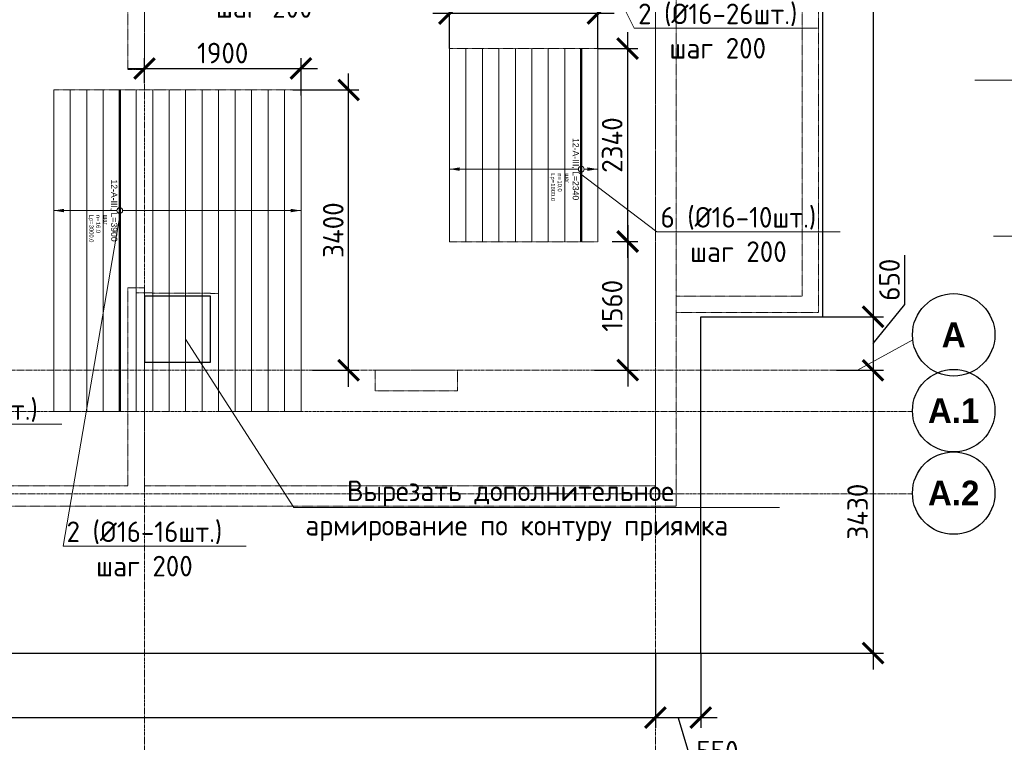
# Model space of a CAD drawing. Header units: millimetres. Extents: x -56135 to 1694203, y -446411 to -23139.
# Tile 196 of 256: x 901238 to 913183, y -131212 to -122447. Entities that reach past the tile are written whole.
import ezdxf
from ezdxf import colors
from ezdxf.entities.mleader import LeaderData, LeaderLine
from ezdxf.enums import TextEntityAlignment as Align
from ezdxf.math import Vec2, Vec3

# ---------------------------------------------------------------- set-up
doc = ezdxf.new("R2010")
doc.units = ezdxf.units.MM
doc.set_wipeout_variables(frame=1)
for name, pattern in [('01 Штриховая _4 мм_', [6, 3.5, -2.5]), ('______5', [1100, 800, -100, 100, -100]), ('GOST2.303 4', [7, 5, -2, 0]), ('осевая', [50.8, 31.75, -6.35, 6.35, -6.35])]:
    doc.linetypes.add(name, pattern=pattern)
for name, color, linetype, lineweight in [('0 Фундамент', 5, 'Continuous', 30), ('АрмСтер', 2, 'Continuous', 50), ('ВК_задание стр текст', 1, 'Continuous', 5), ('контур распр. стерхней', 2, 'GOST2.303 4', 20), ('Оси', 40, '______5', 18), ('подоснова', 151, 'Continuous', 5), ('РАЗМЕРЫ', 1, 'Continuous', 9), ('СТЕНЫ', 3, 'Continuous', 30)]:
    doc.layers.add(name, color=color, linetype=linetype, lineweight=lineweight)
doc.layers.add('АрмСтер_атрибуты', color=2, linetype='Continuous', lineweight=0, plot=False)
doc.layers.add('АрмСтер_невид', color=8, linetype='Continuous', lineweight=0, plot=False)
doc.styles.add('Century Gothic', font='GOTHIC.TTF')
doc.styles.add('GOST-2.304_Type-B', font='GOST_Common.ttf')
doc.styles.get("Standard").update_dxf_attribs({"font": 'arial.ttf'})
doc.styles.add('Аннотативный', font='arial.ttf')
doc.dimstyles.new('СПДС', dxfattribs={"dimscale": 100, "dimtxt": 2.5, "dimasz": 2.5, "dimexe": 1.25, "dimexo": 0, "dimtad": 1, "dimdec": 0, "dimtxsty": 'GOST-2.304_Type-B', "dimblk": 'ARCHTICK', "dimcen": 2.5, "dimdle": 2, "dimadec": 0, "dimazin": 2, "dimtfac": 0.75, "dimtdec": 0, "dimtmove": 1, "dimatfit": 3, "dimfxl": 1, "dimtolj": 1, "dimarcsym": 1})

# ---------------------------------------------------------------- blocks, each defined once
blk = doc.blocks.new('NSY101')
at = {"color": 0, "linetype": 'ByBlock', "lineweight": -2}
blk.add_circle((0, 0), 50, dxfattribs=at)
blk = doc.blocks.new('оси 2.2-2.3')
at = {"layer": 'Оси', "color": 16, "linetype": 'осевая', "lineweight": 0, "transparency": 33554687}
for p, q in [((515054.9, -104267.9), (515054.9, -134893.5)), ((521254.5, -104267.9), (521254.9, -134893.5)), ((468653.8, -126895.4), (523707.4, -126895.4)), ((468076.3, -127395.4), (524372.9, -127395.4)), ((468076.3, -128395.4), (524372.9, -128395.4))]:
    blk.add_line(p, q, dxfattribs=at)
at = {"layer": 'Оси', "color": 16, "linetype": '______5', "lineweight": 0, "transparency": 33554687}
blk.add_line((524376.4, -126525.7), (523707.4, -126895.4), dxfattribs=at)
at = {"layer": 'Оси', "color": 16, "linetype": 'Continuous', "lineweight": 25, "transparency": 33554687, "xscale": 9.999999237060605, "yscale": 9.999999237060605, "zscale": 9.999999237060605}
for p in [(524872.8, -126465.2), (524872.8, -127385.2), (524872.8, -128385.2)]:
    blk.add_blockref('NSY101', p, dxfattribs=at)
at = {"layer": 'Оси', "color": 16, "linetype": 'Continuous', "lineweight": 25, "transparency": 33554687, "char_height": 300, "attachment_point": 5, "style": 'Century Gothic'}
for s, insert, width in [('\\A1;{\\fCentury Gothic|i0|b1;\\H300.000000;\\W1.000000;\\C16;А}\\P', (524872.8, -126465.2), 460), ('\\A1;{\\fCentury Gothic|i0|b1;\\H300.000000;\\W1.000000;\\C16;А.1}\\P', (524872.8, -127385.2), 810), ('\\A1;{\\fCentury Gothic|i0|b1;\\H300.000000;\\W1.000000;\\C16;А.2}\\P', (524872.8, -128385.2), 810)]:
    blk.add_mtext(s, dxfattribs=dict(at, insert=insert, width=width))
blk = doc.blocks.new('_ArchTick')
at = {"color": 0, "linetype": 'ByBlock', "const_width": 0.15}
blk.add_lwpolyline([(-0.5, -0.5), (0.5, 0.5)], dxfattribs=at)
blk = doc.blocks.new('*D171')
at = {"layer": 'DEFPOINTS', "color": 0, "transparency": 16777216}
for p in [(911394, -117499), (910981, -126049), (911591, -126049)]:
    blk.add_point(p, dxfattribs=at)
at = {"layer": 'РАЗМЕРЫ', "color": 0, "lineweight": -2, "transparency": 16777216}
for p, q in [((911591, -117299), (911591, -126249)), ((911394, -117499), (911716, -117499)), ((910981, -126049), (911716, -126049))]:
    blk.add_line(p, q, dxfattribs=at)
at = {"layer": 'РАЗМЕРЫ', "color": 0, "lineweight": -2, "transparency": 16777216, "xscale": 250, "yscale": 250, "zscale": 250}
for p, rotation in [((911591, -117499), 90), ((911591, -126049), 270)]:
    blk.add_blockref('_ArchTick', p, dxfattribs=dict(at, rotation=rotation))
at = {"layer": 'РАЗМЕРЫ', "color": 0, "transparency": 16777216, "insert": (911403, -121774), "char_height": 250, "attachment_point": 5, "rotation": 90, "style": 'GOST-2.304_Type-B'}
blk.add_mtext('\\A1;8550', dxfattribs=at)
blk = doc.blocks.new('*D172')
at = {"layer": 'DEFPOINTS', "color": 0, "transparency": 16777216}
for p in [(911348, -126049), (911147, -126699), (911591, -126699)]:
    blk.add_point(p, dxfattribs=at)
at = {"layer": 'РАЗМЕРЫ', "color": 0, "lineweight": -2, "transparency": 16777216}
for p, q in [((911978, -125901), (911978, -125301)), ((911591, -125849), (911591, -126899)), ((911591, -126374), (911978, -125901)), ((911348, -126049), (911716, -126049)), ((911147, -126699), (911716, -126699))]:
    blk.add_line(p, q, dxfattribs=at)
at = {"layer": 'РАЗМЕРЫ', "color": 0, "lineweight": -2, "transparency": 16777216, "xscale": 250, "yscale": 250, "zscale": 250}
for p, rotation in [((911591, -126049), 90), ((911591, -126699), 270)]:
    blk.add_blockref('_ArchTick', p, dxfattribs=dict(at, rotation=rotation))
at = {"layer": 'РАЗМЕРЫ', "color": 0, "transparency": 16777216, "insert": (911790, -125601), "char_height": 250, "attachment_point": 5, "rotation": 90, "style": 'GOST-2.304_Type-B'}
blk.add_mtext('\\A1;650', dxfattribs=at)
blk = doc.blocks.new('*D173')
at = {"layer": 'DEFPOINTS', "color": 0, "transparency": 16777216}
for p in [(911147, -126699), (909501, -130129), (911591, -130129)]:
    blk.add_point(p, dxfattribs=at)
at = {"layer": 'РАЗМЕРЫ', "color": 0, "lineweight": -2, "transparency": 16777216}
for p, q in [((911591, -126499), (911591, -130329)), ((911147, -126699), (911716, -126699)), ((909501, -130129), (911716, -130129))]:
    blk.add_line(p, q, dxfattribs=at)
at = {"layer": 'РАЗМЕРЫ', "color": 0, "lineweight": -2, "transparency": 16777216, "xscale": 250, "yscale": 250, "zscale": 250}
for p, rotation in [((911591, -126699), 90), ((911591, -130129), 270)]:
    blk.add_blockref('_ArchTick', p, dxfattribs=dict(at, rotation=rotation))
at = {"layer": 'РАЗМЕРЫ', "color": 0, "transparency": 16777216, "insert": (911403, -128414), "char_height": 250, "attachment_point": 5, "rotation": 90, "style": 'GOST-2.304_Type-B'}
blk.add_mtext('\\A1;3430', dxfattribs=at)
blk = doc.blocks.new('*D174')
at = {"layer": 'DEFPOINTS', "color": 0, "transparency": 16777216}
for p in [(908951, -130129), (909501, -130129), (908951, -130913)]:
    blk.add_point(p, dxfattribs=at)
at = {"layer": 'РАЗМЕРЫ', "color": 0, "lineweight": -2, "transparency": 16777216}
for p, q in [((908951, -130129), (908951, -131038)), ((909501, -130129), (909501, -131038)), ((909701, -130913), (908751, -130913)), ((909226, -130913), (909404, -131507)), ((909404, -131507), (910004, -131507))]:
    blk.add_line(p, q, dxfattribs=at)
at = {"layer": 'РАЗМЕРЫ', "color": 0, "lineweight": -2, "transparency": 16777216, "xscale": 250, "yscale": 250, "zscale": 250, "rotation": 180}
blk.add_blockref('_ArchTick', (908951, -130913), dxfattribs=at)
at = {"layer": 'РАЗМЕРЫ', "color": 0, "lineweight": -2, "transparency": 16777216, "xscale": 250, "yscale": 250, "zscale": 250}
blk.add_blockref('_ArchTick', (909501, -130913), dxfattribs=at)
at = {"layer": 'РАЗМЕРЫ', "color": 0, "transparency": 16777216, "insert": (909704, -131319), "char_height": 250, "attachment_point": 5, "style": 'GOST-2.304_Type-B'}
blk.add_mtext('\\A1;550', dxfattribs=at)
blk = doc.blocks.new('*D175')
at = {"layer": 'DEFPOINTS', "color": 0, "transparency": 16777216}
for p in [(908951, -130129), (862151, -130711), (862151, -130913)]:
    blk.add_point(p, dxfattribs=at)
at = {"layer": 'РАЗМЕРЫ', "color": 0, "lineweight": -2, "transparency": 16777216}
for p, q in [((908951, -130129), (908951, -131038)), ((862151, -130711), (862151, -131038)), ((909151, -130913), (861951, -130913))]:
    blk.add_line(p, q, dxfattribs=at)
at = {"layer": 'РАЗМЕРЫ', "color": 0, "lineweight": -2, "transparency": 16777216, "xscale": 250, "yscale": 250, "zscale": 250, "rotation": 180}
blk.add_blockref('_ArchTick', (862151, -130913), dxfattribs=at)
at = {"layer": 'РАЗМЕРЫ', "color": 0, "lineweight": -2, "transparency": 16777216, "xscale": 250, "yscale": 250, "zscale": 250}
blk.add_blockref('_ArchTick', (908951, -130913), dxfattribs=at)
at = {"layer": 'РАЗМЕРЫ', "color": 0, "transparency": 16777216, "insert": (885551, -130725), "char_height": 250, "attachment_point": 5, "style": 'GOST-2.304_Type-B'}
blk.add_mtext('\\A1;46800', dxfattribs=at)
blk = doc.blocks.new('_None')
blk = doc.blocks.new('*U185')
at = {"layer": 'АрмСтер_невид', "ltscale": 100}
for p, q in [((-1463, 2200), (2437, 2200)), ((-1463, 2000), (2437, 2000)), ((-1463, 1800), (2437, 1800)), ((-1463, 1600), (2437, 1600)), ((-1463, 1400), (2437, 1400)), ((-1463, 1200), (2437, 1200)), ((-1463, 1000), (2437, 1000)), ((-1463, 800), (2437, 800)), ((-1463, 600), (2437, 600)), ((-1463, 400), (2437, 400)), ((-1463, 200), (2437, 200)), ((-1463, -200), (2437, -200)), ((-1463, -400), (2437, -400)), ((-1463, -600), (2437, -600)), ((-1463, -800), (2437, -800))]:
    blk.add_line(p, q, dxfattribs=at)
at = {"layer": 'РАЗМЕРЫ'}
for p, q in [((112, 2200), (-112, 2200)), ((112, -800), (-112, -800))]:
    blk.add_line(p, q, dxfattribs=at)
at = {"layer": 'РАЗМЕРЫ', "ltscale": 15}
blk.add_line((0, -800), (0, 2200), dxfattribs=at)
at = {"layer": 'РАЗМЕРЫ'}
for points in [[(0, 2200), (21, 2075), (-21, 2075)], [(0, -800), (21, -675), (-21, -675)]]:
    blk.add_solid(points, dxfattribs=at)
at = {"layer": 'АрмСтер_атрибуты', "color": 215, "ltscale": 15, "style": 'Аннотативный'}
for s, p in [('шаг', (51, -194)), ('Lр=', (50, -368)), ('n=', (51, -285))]:
    blk.add_text(s, height=50, dxfattribs=at).set_placement(p)
at = {"layer": 'АрмСтер_атрибуты', "style": 'Аннотативный', "flags": 8}
blk.add_attdef('ПОЗ', (110, 30), '', height=75, dxfattribs=at)
at = {"layer": 'АрмСтер_атрибуты', "color": 215, "style": 'Аннотативный'}
for tag, p, flags in [('КОЛ', (138, -285), 8), ('ШАГ', (191, -194), 10), ('ШИРИНА', (173, -368), 8)]:
    blk.add_attdef(tag, p, '', height=50, dxfattribs=dict(at, flags=flags))
at = {"layer": 'АрмСтер_атрибуты', "flags": 9}
for tag, p in [('МАССА', (-1034, -1010)), ('ОБОЗНАЧЕНИЕ', (-1034, -1124))]:
    blk.add_attdef(tag, p, '', height=75, dxfattribs=at)
at = {"linetype": 'Continuous', "lineweight": 0}
blk.add_wipeout([(35, 0), (28, 21), (11, 33), (-11, 33), (-28, 21), (-35, 0), (-28, -21), (-11, -33), (11, -33), (28, -21)], dxfattribs=at)
at = {"color": 0, "linetype": 'ByBlock', "lineweight": -2, "ltscale": 100}
blk.add_line((-1463, 0), (2437, 0), dxfattribs=at)
at = {"layer": 'АрмСтер_невид', "ltscale": 100}
blk.add_line((-1463, 0), (2437, 0), dxfattribs=at)
at = {"layer": 'РАЗМЕРЫ'}
blk.add_circle((0, 0), 35, dxfattribs=at)
at = {"layer": 'АрмСтер_атрибуты', "style": 'Аннотативный', "flags": 8}
blk.add_attdef('НАИМЕНОВАНИЕ', text='', height=75, dxfattribs=at).set_placement((0, -29), align=Align.TOP_CENTER)
blk = doc.blocks.new('*U70')
at = {"layer": 'АрмСтер_невид', "ltscale": 100}
for p, q in [((-1463, 200), (877, 200)), ((-1463, -200), (877, -200)), ((-1463, -400), (877, -400)), ((-1463, -600), (877, -600)), ((-1463, -800), (877, -800)), ((-1463, -1000), (877, -1000)), ((-1463, -1200), (877, -1200)), ((-1463, -1400), (877, -1400)), ((-1463, -1600), (877, -1600))]:
    blk.add_line(p, q, dxfattribs=at)
at = {"layer": 'РАЗМЕРЫ'}
for p, q in [((112, 200), (-112, 200)), ((112, -1600), (-112, -1600))]:
    blk.add_line(p, q, dxfattribs=at)
at = {"layer": 'РАЗМЕРЫ', "ltscale": 15}
blk.add_line((0, -1600), (0, 200), dxfattribs=at)
at = {"layer": 'РАЗМЕРЫ'}
for points in [[(0, 200), (21, 75), (-21, 75)], [(0, -1600), (21, -1475), (-21, -1475)]]:
    blk.add_solid(points, dxfattribs=at)
at = {"layer": 'АрмСтер_атрибуты', "color": 215, "ltscale": 15, "style": 'Аннотативный'}
for s, p in [('шаг', (51, -194)), ('Lр=', (50, -368)), ('n=', (51, -285))]:
    blk.add_text(s, height=50, dxfattribs=at).set_placement(p)
at = {"layer": 'АрмСтер_атрибуты', "style": 'Аннотативный', "flags": 8}
blk.add_attdef('ПОЗ', (110, 30), '', height=75, dxfattribs=at)
at = {"layer": 'АрмСтер_атрибуты', "color": 215, "style": 'Аннотативный'}
for tag, p, flags in [('КОЛ', (138, -285), 8), ('ШАГ', (191, -194), 10), ('ШИРИНА', (173, -368), 8)]:
    blk.add_attdef(tag, p, '', height=50, dxfattribs=dict(at, flags=flags))
at = {"layer": 'АрмСтер_атрибуты', "flags": 9}
for tag, p in [('МАССА', (-1034, -1010)), ('ОБОЗНАЧЕНИЕ', (-1034, -1124))]:
    blk.add_attdef(tag, p, '', height=75, dxfattribs=at)
at = {"linetype": 'Continuous', "lineweight": 0}
blk.add_wipeout([(35, 0), (28, 21), (11, 33), (-11, 33), (-28, 21), (-35, 0), (-28, -21), (-11, -33), (11, -33), (28, -21)], dxfattribs=at)
at = {"color": 0, "linetype": 'ByBlock', "lineweight": -2, "ltscale": 100}
blk.add_line((-1463, 0), (877, 0), dxfattribs=at)
at = {"layer": 'АрмСтер_невид', "ltscale": 100}
blk.add_line((-1463, 0), (877, 0), dxfattribs=at)
at = {"layer": 'РАЗМЕРЫ'}
blk.add_circle((0, 0), 35, dxfattribs=at)
at = {"layer": 'АрмСтер_атрибуты', "style": 'Аннотативный', "flags": 8}
blk.add_attdef('НАИМЕНОВАНИЕ', text='', height=75, dxfattribs=at).set_placement((0, -29), align=Align.TOP_CENTER)
blk = doc.blocks.new('*D194')
at = {"layer": 'DEFPOINTS', "color": 0, "transparency": 16777216}
for p in [(908251, -122797), (908614, -122797), (908424, -125137)]:
    blk.add_point(p, dxfattribs=at)
at = {"layer": 'РАЗМЕРЫ', "color": 0, "lineweight": -2, "transparency": 16777216}
for p, q in [((908614, -125337), (908614, -122597)), ((908251, -122797), (908739, -122797)), ((908424, -125137), (908739, -125137))]:
    blk.add_line(p, q, dxfattribs=at)
at = {"layer": 'РАЗМЕРЫ', "color": 0, "lineweight": -2, "transparency": 16777216, "xscale": 250, "yscale": 250, "zscale": 250}
for p, rotation in [((908614, -122797), 90), ((908614, -125137), 270)]:
    blk.add_blockref('_ArchTick', p, dxfattribs=dict(at, rotation=rotation))
at = {"layer": 'РАЗМЕРЫ', "color": 0, "transparency": 16777216, "insert": (908426, -123967), "char_height": 250, "attachment_point": 5, "rotation": 90, "style": 'GOST-2.304_Type-B'}
blk.add_mtext('\\A1;2340', dxfattribs=at)
blk = doc.blocks.new('*D195')
at = {"layer": 'DEFPOINTS', "color": 0, "transparency": 16777216}
for p in [(906451, -122371), (906451, -122797), (908251, -122797)]:
    blk.add_point(p, dxfattribs=at)
at = {"layer": 'РАЗМЕРЫ', "color": 0, "lineweight": -2, "transparency": 16777216}
for p, q in [((906451, -122797), (906451, -122246)), ((908251, -122797), (908251, -122246)), ((908451, -122371), (906251, -122371))]:
    blk.add_line(p, q, dxfattribs=at)
at = {"layer": 'РАЗМЕРЫ', "color": 0, "lineweight": -2, "transparency": 16777216, "xscale": 250, "yscale": 250, "zscale": 250, "rotation": 180}
blk.add_blockref('_ArchTick', (906451, -122371), dxfattribs=at)
at = {"layer": 'РАЗМЕРЫ', "color": 0, "lineweight": -2, "transparency": 16777216, "xscale": 250, "yscale": 250, "zscale": 250}
blk.add_blockref('_ArchTick', (908251, -122371), dxfattribs=at)
at = {"layer": 'РАЗМЕРЫ', "color": 0, "transparency": 16777216, "insert": (907351, -122183), "char_height": 250, "attachment_point": 5, "style": 'GOST-2.304_Type-B'}
blk.add_mtext('\\A1;1800', dxfattribs=at)
blk = doc.blocks.new('*D206')
at = {"layer": 'DEFPOINTS', "color": 0, "transparency": 16777216}
for p in [(904553, -123299), (905229, -123299), (904791, -126699)]:
    blk.add_point(p, dxfattribs=at)
at = {"layer": 'РАЗМЕРЫ', "color": 0, "lineweight": -2, "transparency": 16777216}
for p, q in [((905229, -126899), (905229, -123099)), ((904553, -123299), (905354, -123299)), ((904791, -126699), (905354, -126699))]:
    blk.add_line(p, q, dxfattribs=at)
at = {"layer": 'РАЗМЕРЫ', "color": 0, "lineweight": -2, "transparency": 16777216, "xscale": 250, "yscale": 250, "zscale": 250}
for p, rotation in [((905229, -123299), 90), ((905229, -126699), 270)]:
    blk.add_blockref('_ArchTick', p, dxfattribs=dict(at, rotation=rotation))
at = {"layer": 'РАЗМЕРЫ', "color": 0, "transparency": 16777216, "insert": (905042, -124999), "char_height": 250, "attachment_point": 5, "rotation": 90, "style": 'GOST-2.304_Type-B'}
blk.add_mtext('\\A1;3400', dxfattribs=at)
blk = doc.blocks.new('*D207')
at = {"layer": 'DEFPOINTS', "color": 0, "transparency": 16777216}
for p in [(904651, -123038), (902751, -123218), (904651, -123365)]:
    blk.add_point(p, dxfattribs=at)
at = {"layer": 'РАЗМЕРЫ', "color": 0, "lineweight": -2, "transparency": 16777216}
for p, q in [((902751, -123218), (902751, -122913)), ((904651, -123365), (904651, -122913)), ((902551, -123038), (904851, -123038))]:
    blk.add_line(p, q, dxfattribs=at)
at = {"layer": 'РАЗМЕРЫ', "color": 0, "lineweight": -2, "transparency": 16777216, "xscale": 250, "yscale": 250, "zscale": 250, "rotation": 180}
blk.add_blockref('_ArchTick', (902751, -123038), dxfattribs=at)
at = {"layer": 'РАЗМЕРЫ', "color": 0, "lineweight": -2, "transparency": 16777216, "xscale": 250, "yscale": 250, "zscale": 250}
blk.add_blockref('_ArchTick', (904651, -123038), dxfattribs=at)
at = {"layer": 'РАЗМЕРЫ', "color": 0, "transparency": 16777216, "insert": (903701, -122851), "char_height": 250, "attachment_point": 5, "style": 'GOST-2.304_Type-B'}
blk.add_mtext('\\A1;1900', dxfattribs=at)
blk = doc.blocks.new('*D209')
at = {"layer": 'DEFPOINTS', "color": 0, "transparency": 16777216}
for p in [(908424, -125137), (908213, -126697), (908614, -126697)]:
    blk.add_point(p, dxfattribs=at)
at = {"layer": 'РАЗМЕРЫ', "color": 0, "lineweight": -2, "transparency": 16777216}
for p, q in [((908614, -124937), (908614, -126897)), ((908424, -125137), (908739, -125137)), ((908213, -126697), (908739, -126697))]:
    blk.add_line(p, q, dxfattribs=at)
at = {"layer": 'РАЗМЕРЫ', "color": 0, "lineweight": -2, "transparency": 16777216, "xscale": 250, "yscale": 250, "zscale": 250}
for p, rotation in [((908614, -125137), 90), ((908614, -126697), 270)]:
    blk.add_blockref('_ArchTick', p, dxfattribs=dict(at, rotation=rotation))
at = {"layer": 'РАЗМЕРЫ', "color": 0, "transparency": 16777216, "insert": (908426, -125917), "char_height": 250, "attachment_point": 5, "rotation": 90, "style": 'GOST-2.304_Type-B'}
blk.add_mtext('\\A1;1560', dxfattribs=at)
blk = doc.blocks.new('вк')
at = {"layer": '0 Фундамент', "color": 5, "ltscale": 100}
for p, q in [((-521352, -942718), (-521352, -943318)), ((-521352, -943318), (-520752, -943318))]:
    blk.add_line(p, q, dxfattribs=at)
blk.add_lwpolyline([(-520552, -942518), (-521352, -942518), (-521352, -943318), (-520552, -943318)], close=True, dxfattribs=at)
blk = doc.blocks.new('стены  тп')
at = {"layer": 'СТЕНЫ', "color": 251, "linetype": '01 Штриховая _4 мм_', "lineweight": 0, "true_color": 0x636466}
for p, q in [((591292, -328026, 3100), (591292, -336126, 3100)), ((591492, -336326, 3100), (591492, -328026, 3100)), ((589512, -331226, 3100), (589512, -338426, 3100)), ((589762, -336626, 3100), (589762, -331226, 3100)), ((583312, -333376, 3100), (583312, -331876, 3100)), ((583112, -331996, 3100), (583112, -333376, 3100)), ((583112, -333376, 3100), (583192, -333376, 3100)), ((583192, -333376, 3100), (583312, -333376, 3100)), ((583312, -333376, 3100), (583312, -333376, 3100)), ((583192, -336026, 3100), (583112, -336026, 3100)), ((583112, -336026, 3100), (583112, -336146, 3100)), ((583312, -336026, 3100), (583192, -336026, 3100)), ((583312, -338426, 3100), (583312, -336026, 3100)), ((591292, -336126, 3100), (589762, -336126, 3100)), ((583112, -336146, 3100), (583112, -338426, 3100)), ((589762, -336326, 3100), (591492, -336326, 3100)), ((589762, -338676, 3100), (589762, -336626, 3100)), ((587112, -337026, 3100), (586112, -337026, 3100)), ((586112, -337026, 3100), (586112, -337276, 3100)), ((587112, -337276, 3100), (587112, -337026, 3100)), ((586112, -337276, 3100), (587112, -337276, 3100)), ((583112, -338426, 3100), (580312, -338426, 3100)), ((587602, -338426, 3100), (583312, -338426, 3100)), ((587852, -338426, 3100), (587602, -338426, 3100)), ((589512, -338426, 3100), (587852, -338426, 3100)), ((564162, -338676, 3100), (589512, -338676, 3100)), ((589512, -338676, 3100), (589762, -338676, 3100))]:
    blk.add_line(p, q, dxfattribs=at)

msp = doc.modelspace()

# ---------------------------------------------------------------- linework, layer by layer
at = {"layer": '0 Фундамент'}
msp.add_lwpolyline([(861851, -105949.2), (861851, -130129.2), (869201, -130129.2), (869201, -130129.2), (881701, -130129.2), (881701, -130129.2), (884051, -130129.2), (884051, -130129.2), (909501, -130129.2), (909501, -126049.2), (910981, -126049.2), (910981, -117449.2), (909501, -117449.2), (909501, -105949.2), (861851, -105949.2)], dxfattribs=at)
at = {"layer": 'контур распр. стерхней', "linetype": '01 Штриховая _4 мм_'}
for points in [[(906451.4, -125141.2), (906451.4, -122796.6), (908251.4, -122796.7), (908251.4, -125141.2)], [(901651.4, -127199.2), (901651.4, -123299.2), (904651.4, -123299.2), (904651.4, -127199.2), (903651.4, -127199.2), (903651.4, -125766.3), (902651.4, -125760.6), (902651.4, -127199.2)]]:
    msp.add_lwpolyline(points, close=True, dxfattribs=at)

# ---------------------------------------------------------------- block references
at = {"layer": 'РАЗМЕРЫ', "color": 1}
msp.add_blockref('оси 2.2-2.3', (387696.3, 196.2), dxfattribs=at)

# ---------------------------------------------------------------- dimensions: what is measured, and where the dimension line sits
for base, p1, p2, picture, middle in [((911590.7, -126049.2), (911394.3, -117499.2), (910981, -126049.2), '*D171', (911403.2, -121774.2)), ((911590.7, -130129.2), (911146.8, -126699.2), (909501, -130129.2), '*D173', (911403.2, -128414.2))]:
    dim = msp.add_linear_dim(base=base, p1=p1, p2=p2, angle=90, dimstyle='СПДС', dxfattribs=at)
    dim.commit()
    dim.dimension.update_dxf_attribs({"geometry": picture, "text_midpoint": middle})
dim = msp.add_linear_dim(base=(911590.7, -126699.2), p1=(911348.4, -126049.2), p2=(911146.8, -126699.2), angle=90, dimstyle='СПДС', dxfattribs=at)
dim.commit()
dim.dimension.update_dxf_attribs({"geometry": '*D172', "text_midpoint": (911977.5, -125838.8), "dimtype": 160})
for base, p1, p2, picture, middle in [((862151.3, -130913), (908951.2, -130129.2), (862151.3, -130711.2), '*D175', (885551.3, -130725.5)), ((908951.2, -130913), (909501, -130129.2), (908951.2, -130129.2), '*D174', (909466.7, -131319.2))]:
    dim = msp.add_linear_dim(base=base, p1=p1, p2=p2, dimstyle='СПДС', dxfattribs=at)
    dim.commit()
    dim.dimension.update_dxf_attribs({"geometry": picture, "text_midpoint": middle})

# ---------------------------------------------------------------- leaders
at = {"layer": 'подоснова', "color": 2, "ltscale": 0.3}
ml = msp.add_multileader_mtext('Standard', dxfattribs=at)
ml.set_content('2 (%%C16-26шт.)\\Pшаг 200', color=2, style='GOST-2.304_Type-B')
ml.set_leader_properties(color=256, linetype='ByLayer', lineweight=15)
ml.set_arrow_properties(name='NONE')
ml.build(insert=Vec2(0, 0))
ml.multileader.update_dxf_attribs({"text_left_attachment_type": 6, "text_right_attachment_type": 6, "dogleg_length": 0.1, "arrow_head_size": 18})
ctx = ml.context
ctx.base_point, ctx.char_height, ctx.arrow_head_size, ctx.landing_gap_size, ctx.plane_origin = Vec3(908694.1, -122550.8), 250, 18, 20, Vec3(898567.6, -116850.9)
ctx.left_attachment, ctx.right_attachment, ctx.text_align_type = 6, 6, 1
notes = []
notes.append((ctx, [(0, (1, 1, 0), (908694, -122550.8), (1, 0), 0.1, [(0, [(907024.5, -119201.4)], 0, [])])]))
ctx.mtext.insert, ctx.mtext.alignment, ctx.mtext.flow_direction = Vec3(909706.9, -122250.8), 2, 5
at = {"layer": 'подоснова', "color": 4, "ltscale": 0.3}
ml = msp.add_multileader_mtext('Standard', dxfattribs=at)
ml.set_content('{\\T0.9;Поддерживающий каркас \\PКП1 шаг 1000 \\Pв шахматном порядке}', color=4, style='GOST-2.304_Type-B')
ml.set_leader_properties(color=256, linetype='ByLayer', lineweight=15)
ml.set_arrow_properties(name='NONE')
ml.build(insert=Vec2(0, 0))
ml.multileader.update_dxf_attribs({"text_left_attachment_type": 6, "text_right_attachment_type": 6, "dogleg_length": 0.1, "arrow_head_size": 18})
ctx = ml.context
ctx.base_point, ctx.char_height, ctx.arrow_head_size, ctx.landing_gap_size, ctx.plane_origin = Vec3(913460.7, -123180.8), 250, 18, 20, Vec3(918727.4, -120551)
ctx.left_attachment, ctx.right_attachment, ctx.text_align_type = 6, 6, 1
notes.append((ctx, [(0, (1, 1, 0), (916963.7, -123180.8), (-1, 0), 0.1, [(1, [(918775.8, -122759.3)], 0, [])])]))
ctx.mtext.insert, ctx.mtext.width, ctx.mtext.alignment, ctx.mtext.flow_direction = Vec3(915212.1, -122855.8), 4075.871, 2, 5
ml = msp.add_multileader_mtext('Standard', dxfattribs=at)
ml.set_content('{\\C2;осн. сетка %%C20 А500С \\Pшаг 200}', color=4, style='GOST-2.304_Type-B')
ml.set_leader_properties(color=256, linetype='ByLayer', lineweight=15)
ml.set_arrow_properties(name='NONE')
ml.build(insert=Vec2(0, 0))
ml.multileader.update_dxf_attribs({"text_left_attachment_type": 6, "text_right_attachment_type": 6, "dogleg_length": 0.1, "arrow_head_size": 18})
ctx = ml.context
ctx.base_point, ctx.char_height, ctx.arrow_head_size, ctx.landing_gap_size, ctx.plane_origin = Vec3(913398.7, -125073.2), 250, 18, 20, Vec3(920761.5, -124039.3)
ctx.left_attachment, ctx.right_attachment, ctx.text_align_type = 6, 6, 1
notes.append((ctx, [(0, (1, 1, 0), (916645.7, -125073.2), (-1, 0), 0.1, [(1, [(918167.1, -123630.3), (918292.1, -123747.1)], 0, [])])]))
ctx.mtext.insert, ctx.mtext.width, ctx.mtext.alignment, ctx.mtext.flow_direction = Vec3(915022.1, -124773.2), 4075.871, 2, 5
at = {"layer": 'подоснова', "color": 2, "ltscale": 0.3}
ml = msp.add_multileader_mtext('Standard', dxfattribs=at)
ml.set_content('2 (%%C16-16шт.)\\Pшаг 200', color=2, style='GOST-2.304_Type-B')
ml.set_leader_properties(color=256, linetype='ByLayer', lineweight=15)
ml.set_arrow_properties(name='NONE')
ml.build(insert=Vec2(0, 0))
ml.multileader.update_dxf_attribs({"text_left_attachment_type": 6, "text_right_attachment_type": 6, "dogleg_length": 0.1, "arrow_head_size": 18})
ctx = ml.context
ctx.base_point, ctx.char_height, ctx.arrow_head_size, ctx.landing_gap_size, ctx.plane_origin = Vec3(899526.1, -127350.8), 250, 18, 20, Vec3(889399.6, -121650.9)
ctx.left_attachment, ctx.right_attachment, ctx.text_align_type = 6, 6, 1
notes.append((ctx, [(0, (1, 1, 0), (899526, -127350.8), (1, 0), 0.1, [(0, [(897856.5, -124001.4)], 0, [])])]))
ctx.mtext.insert, ctx.mtext.alignment, ctx.mtext.flow_direction = Vec3(900513.9, -127050.8), 2, 5
for ctx, leaders in notes:
    for number, flags, end, landing, length, lines in leaders:
        leader = LeaderData()
        leader.index, (leader.has_last_leader_line, leader.has_dogleg_vector, leader.attachment_direction) = number, flags
        leader.last_leader_point, leader.dogleg_vector, leader.dogleg_length = Vec3(end), Vec3(landing), length
        for number, points, colour, breaks in lines:
            line = LeaderLine()
            line.index, line.vertices, line.color, line.breaks = number, Vec3.list(points), colors.encode_raw_color(colour), breaks
            leader.lines.append(line)
        ctx.leaders.append(leader)

# ---------------------------------------------------------------- next in the draw order: block references
at = {"layer": 'АрмСтер', "ltscale": 15}
ref = msp.add_blockref('*U70', (908051.4, -124259.2), dxfattribs=dict(at, rotation=270))
ref.add_attrib('НАИМЕНОВАНИЕ', '12-A-III, L=2340', dxfattribs={"layer": 'АрмСтер_атрибуты', "height": 75, "rotation": 270, "style": 'Аннотативный', "flags": 8}).set_placement((908022, -124259.2), align=Align.TOP_CENTER)
ref.add_attrib('КОЛ', '10.0', (907766.2, -124397.2), dxfattribs={"layer": 'АрмСтер_атрибуты', "color": 215, "height": 50, "rotation": 270, "style": 'Аннотативный', "flags": 8})
ref.add_attrib('ШИРИНА', '1800.0', (907683.6, -124432), dxfattribs={"layer": 'АрмСтер_атрибуты', "color": 215, "height": 50, "rotation": 270, "style": 'Аннотативный', "flags": 8})
ref = msp.add_blockref('*U185', (902451.4, -124761.7), dxfattribs=dict(at, rotation=270))
ref.add_attrib('НАИМЕНОВАНИЕ', '12-A-III, L=3900', dxfattribs={"layer": 'АрмСтер_атрибуты', "height": 75, "rotation": 270, "style": 'Аннотативный', "flags": 8}).set_placement((902422, -124761.7), align=Align.TOP_CENTER)
ref.add_attrib('КОЛ', '16.0', (902166.2, -124899.7), dxfattribs={"layer": 'АрмСтер_атрибуты', "color": 215, "height": 50, "rotation": 270, "style": 'Аннотативный', "flags": 8})
ref.add_attrib('ШИРИНА', '3000.0', (902083.6, -124934.5), dxfattribs={"layer": 'АрмСтер_атрибуты', "color": 215, "height": 50, "rotation": 270, "style": 'Аннотативный', "flags": 8})

# ---------------------------------------------------------------- next in the draw order: block references
at = {"layer": 'ВК_задание стр текст', "color": 5}
msp.add_blockref('вк', (1424103, 816718.9), dxfattribs=at)
at = {"layer": 'РАЗМЕРЫ'}
msp.add_blockref('стены  тп', (319438.9, 210326.6, -3100), dxfattribs=at)

# ---------------------------------------------------------------- next in the draw order: dimensions: what is measured, and where the dimension line sits
dim = msp.add_linear_dim(base=(906451.4, -122370.6), p1=(908251.4, -122796.7), p2=(906451.4, -122796.6), dimstyle='СПДС', dxfattribs=at)
dim.commit()
dim.dimension.update_dxf_attribs({"geometry": '*D195', "text_midpoint": (907351.4, -122183.1)})
dim = msp.add_linear_dim(base=(908613.9, -122796.7), p1=(908424.1, -125136.9), p2=(908251.4, -122796.7), angle=270, dimstyle='СПДС', dxfattribs=at)
dim.commit()
dim.dimension.update_dxf_attribs({"geometry": '*D194', "text_midpoint": (908426.4, -123966.8)})
at = {"layer": 'РАЗМЕРЫ', "color": 1}
dim = msp.add_linear_dim(base=(904651.4, -123038.2), p1=(902751.3, -123218.3), p2=(904651.4, -123365.3), dimstyle='СПДС', dxfattribs=at)
dim.commit()
dim.dimension.update_dxf_attribs({"geometry": '*D207', "text_midpoint": (903701.3, -122850.7)})
for base, p1, p2, angle, picture, middle in [((905229.1, -123299.2), (904791.1, -126699.2), (904552.6, -123299.2), 90, '*D206', (905041.6, -124999.2)), ((908613.9, -126697.2), (908424.1, -125136.9), (908213.4, -126697.2), 270, '*D209', (908426.4, -125917))]:
    dim = msp.add_linear_dim(base=base, p1=p1, p2=p2, angle=angle, dimstyle='СПДС', dxfattribs=at)
    dim.commit()
    dim.dimension.update_dxf_attribs({"geometry": picture, "text_midpoint": middle})

# ---------------------------------------------------------------- next in the draw order: leaders
at = {"layer": 'подоснова', "color": 2, "ltscale": 0.3}
ml = msp.add_multileader_mtext('Standard', dxfattribs=at)
ml.set_content('6 (%%C16-10шт.)\\Pшаг 200', color=2, style='GOST-2.304_Type-B')
ml.set_leader_properties(color=256, linetype='ByLayer', lineweight=15)
ml.set_arrow_properties(name='NONE')
ml.build(insert=Vec2(0, 0))
ml.multileader.update_dxf_attribs({"text_left_attachment_type": 6, "text_right_attachment_type": 6, "dogleg_length": 0.1, "arrow_head_size": 18})
ctx = ml.context
ctx.base_point, ctx.char_height, ctx.arrow_head_size, ctx.landing_gap_size, ctx.plane_origin = Vec3(903216.9, -122056.9), 250, 18, 20, Vec3(894442.4, -118174.3)
ctx.left_attachment, ctx.right_attachment, ctx.text_align_type = 6, 6, 1
notes = []
notes.append((ctx, [(0, (1, 1, 0), (903216.8, -122056.9), (1, 0), 0.1, [(0, [(902899.3, -120524.9)], 0, [])])]))
ctx.mtext.insert, ctx.mtext.alignment, ctx.mtext.flow_direction = Vec3(904204.7, -121756.9), 2, 5
ml = msp.add_multileader_mtext('Standard', dxfattribs=at)
ml.set_content('6 (%%C16-10шт.)\\Pшаг 200', color=2, style='GOST-2.304_Type-B')
ml.set_leader_properties(color=256, linetype='ByLayer', lineweight=15)
ml.set_arrow_properties(name='NONE')
ml.build(insert=Vec2(0, 0))
ml.multileader.update_dxf_attribs({"text_left_attachment_type": 6, "text_right_attachment_type": 6, "dogleg_length": 0.1, "arrow_head_size": 18})
ctx = ml.context
ctx.base_point, ctx.char_height, ctx.arrow_head_size, ctx.landing_gap_size, ctx.plane_origin = Vec3(908969.6, -125018.4), 250, 18, 20, Vec3(899567.6, -121953.4)
ctx.left_attachment, ctx.right_attachment, ctx.text_align_type = 6, 6, 1
notes.append((ctx, [(0, (1, 1, 0), (908969.5, -125018.4), (1, 0), 0.1, [(0, [(908024.5, -124303.9)], 0, [])])]))
ctx.mtext.insert, ctx.mtext.alignment, ctx.mtext.flow_direction = Vec3(909957.4, -124718.4), 2, 5
ml = msp.add_multileader_mtext('Standard', dxfattribs=at)
ml.set_content('2 (%%C16-16шт.)\\Pшаг 200', color=2, style='GOST-2.304_Type-B')
ml.set_leader_properties(color=256, linetype='ByLayer', lineweight=15)
ml.set_arrow_properties(name='NONE')
ml.build(insert=Vec2(0, 0))
ml.multileader.update_dxf_attribs({"text_left_attachment_type": 6, "text_right_attachment_type": 6, "dogleg_length": 0.1, "arrow_head_size": 18})
ctx = ml.context
ctx.base_point, ctx.char_height, ctx.arrow_head_size, ctx.landing_gap_size, ctx.plane_origin = Vec3(901763.5, -128832.8), 250, 18, 20, Vec3(893999.6, -122450.9)
ctx.left_attachment, ctx.right_attachment, ctx.text_align_type = 6, 6, 1
notes.append((ctx, [(0, (1, 1, 0), (901763.4, -128832.8), (1, 0), 0.1, [(0, [(902456.5, -124801.4)], 0, [])])]))
ctx.mtext.insert, ctx.mtext.alignment, ctx.mtext.flow_direction = Vec3(902751.3, -128532.8), 2, 5
ml = msp.add_multileader_mtext('Standard', dxfattribs=at)
ml.set_content('Вырезать дополнительное\\P армирование по контуру приямка', color=2, style='GOST-2.304_Type-B')
ml.set_leader_properties(color=256, linetype='ByLayer', lineweight=15)
ml.set_arrow_properties(name='NONE')
ml.build(insert=Vec2(0, 0))
ml.multileader.update_dxf_attribs({"text_left_attachment_type": 6, "text_right_attachment_type": 6, "dogleg_length": 0.1, "arrow_head_size": 18})
ctx = ml.context
ctx.base_point, ctx.char_height, ctx.arrow_head_size, ctx.landing_gap_size, ctx.plane_origin = Vec3(904564.4, -128361.7), 250, 18, 20, Vec3(893978.6, -123324.3)
ctx.left_attachment, ctx.right_attachment, ctx.text_align_type = 6, 6, 1
notes.append((ctx, [(0, (1, 1, 0), (904564.3, -128361.7), (1, 0), 0.1, [(0, [(903251.4, -126320.2)], 0, [])])]))
ctx.mtext.insert, ctx.mtext.alignment, ctx.mtext.flow_direction = Vec3(907193.1, -128036.7), 2, 5
for ctx, leaders in notes:
    for number, flags, end, landing, length, lines in leaders:
        leader = LeaderData()
        leader.index, (leader.has_last_leader_line, leader.has_dogleg_vector, leader.attachment_direction) = number, flags
        leader.last_leader_point, leader.dogleg_vector, leader.dogleg_length = Vec3(end), Vec3(landing), length
        for number, points, colour, breaks in lines:
            line = LeaderLine()
            line.index, line.vertices, line.color, line.breaks = number, Vec3.list(points), colors.encode_raw_color(colour), breaks
            leader.lines.append(line)
        ctx.leaders.append(leader)

doc.saveas('drawing.dxf')
